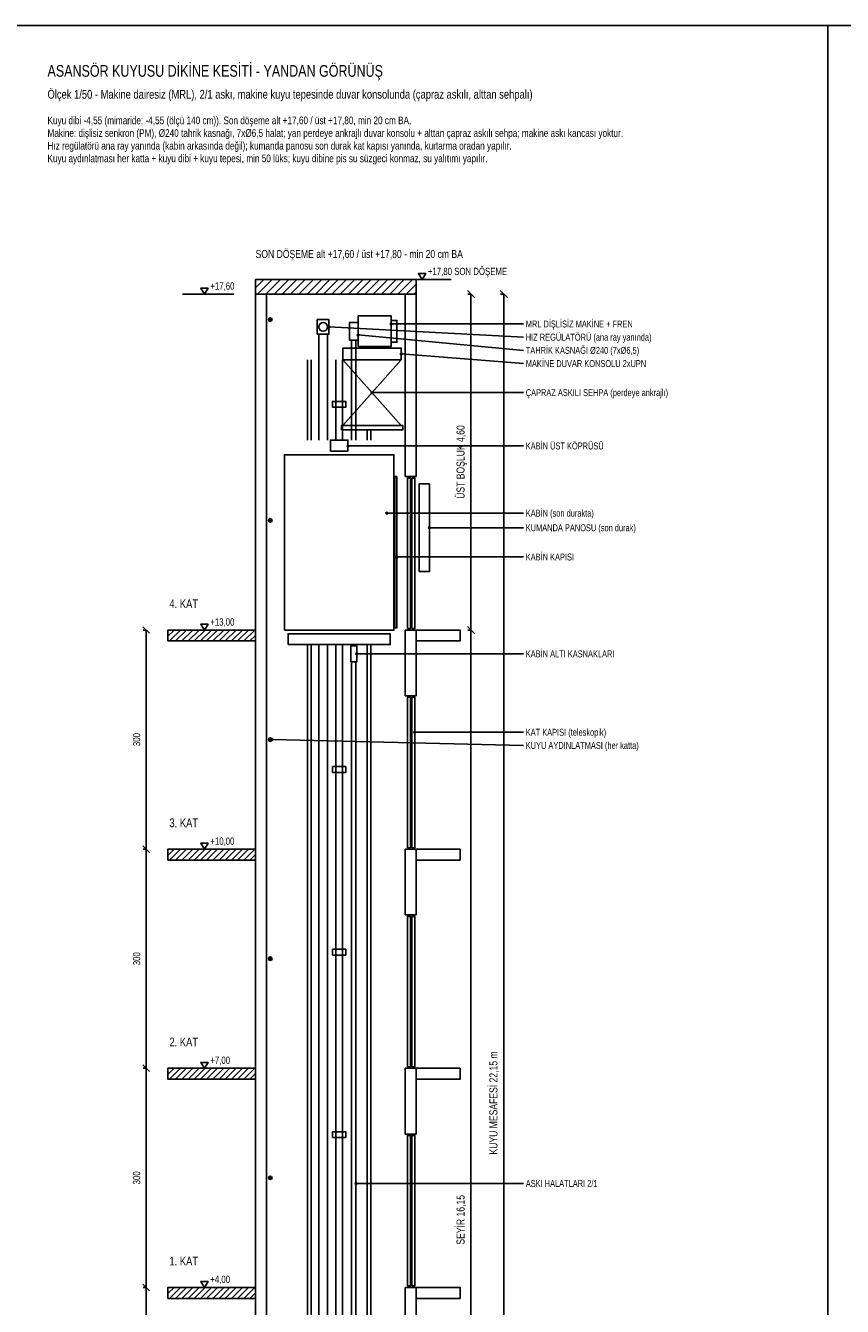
# Model space of a CAD drawing. Header units: centimetres. Extents: x 0 to 12476, y -30 to 2970.
# Tile 14 of 26: x 7968 to 9087, y 1216 to 2970. Entities that reach past the tile are written whole.
import ezdxf
from ezdxf.enums import TextEntityAlignment as Align

# ---------------------------------------------------------------- set-up
doc = ezdxf.new("R2010")
doc.units = ezdxf.units.CM
for name, color, linetype in [('ASN-BASLIK', 5, 'Continuous'), ('ASN-CERCEVE', 7, 'Continuous'), ('ASN-DUVAR', 7, 'Continuous'), ('ASN-ELEKTRIK', 3, 'Continuous'), ('ASN-HALAT', 6, 'Continuous'), ('ASN-KABIN', 5, 'Continuous'), ('ASN-KAPI', 3, 'Continuous'), ('ASN-KOT', 2, 'Continuous'), ('ASN-MOTOR', 6, 'Continuous'), ('ASN-OLCU', 3, 'Continuous'), ('ASN-RAY', 1, 'Continuous'), ('ASN-TARAMA', 8, 'Continuous'), ('ASN-UYARI', 1, 'Continuous'), ('ASN-YAZI', 4, 'Continuous')]:
    doc.layers.add(name, color=color, linetype=linetype)

msp = doc.modelspace()

# ---------------------------------------------------------------- linework, layer by layer
at = {"layer": 'ASN-CERCEVE'}
msp.add_line((9066.8, 0), (9066.8, 2970), dxfattribs=at)
for points in [[(0, 0), (12475.8, 0), (12475.8, 2970), (0, 2970)], [(100, 0), (12450.8, 0), (12450.8, 2970), (100, 2970)]]:
    msp.add_lwpolyline(points, close=True, dxfattribs=at)
at = {"layer": 'ASN-DUVAR'}
for p, q in [((8283.2, 387.5), (8283.2, 2602.5)), ((8298.2, 387.5), (8298.2, 2602.5)), ((8488.2, 2352.5), (8488.2, 2602.5)), ((8503.2, 2352.5), (8503.2, 2602.5)), ((8488.2, 2352.5), (8503.2, 2352.5)), ((8488.2, 2052.5), (8488.2, 2142.5)), ((8488.2, 2142.5), (8503.2, 2142.5)), ((8503.2, 2052.5), (8503.2, 2142.5)), ((8488.2, 2052.5), (8503.2, 2052.5)), ((8488.2, 1752.5), (8488.2, 1842.5)), ((8488.2, 1842.5), (8503.2, 1842.5)), ((8503.2, 1752.5), (8503.2, 1842.5)), ((8488.2, 1752.5), (8503.2, 1752.5)), ((8488.2, 1452.5), (8488.2, 1542.5)), ((8488.2, 1542.5), (8503.2, 1542.5)), ((8503.2, 1452.5), (8503.2, 1542.5)), ((8488.2, 1452.5), (8503.2, 1452.5)), ((8488.2, 1152.5), (8488.2, 1242.5)), ((8488.2, 1242.5), (8503.2, 1242.5)), ((8503.2, 1152.5), (8503.2, 1242.5))]:
    msp.add_line(p, q, dxfattribs=at)
msp.add_lwpolyline([(8283.2, 2602.5), (8503.2, 2602.5), (8503.2, 2622.5), (8283.2, 2622.5)], close=True, dxfattribs=at)
for points in [[(8283.2, 2127.5), (8163.2, 2127.5), (8163.2, 2142.5), (8283.2, 2142.5)], [(8503.2, 2127.5), (8563.2, 2127.5), (8563.2, 2142.5), (8503.2, 2142.5)], [(8283.2, 1827.5), (8163.2, 1827.5), (8163.2, 1842.5), (8283.2, 1842.5)], [(8503.2, 1827.5), (8563.2, 1827.5), (8563.2, 1842.5), (8503.2, 1842.5)], [(8283.2, 1527.5), (8163.2, 1527.5), (8163.2, 1542.5), (8283.2, 1542.5)], [(8503.2, 1527.5), (8563.2, 1527.5), (8563.2, 1542.5), (8503.2, 1542.5)], [(8283.2, 1227.5), (8163.2, 1227.5), (8163.2, 1242.5), (8283.2, 1242.5)], [(8503.2, 1227.5), (8563.2, 1227.5), (8563.2, 1242.5), (8503.2, 1242.5)]]:
    msp.add_lwpolyline(points, dxfattribs=at)
at = {"layer": 'ASN-ELEKTRIK'}
for p, q in [((8301.5, 2565.8), (8304.9, 2569.2)), ((8301.5, 2569.2), (8304.9, 2565.8)), ((8301.5, 2290.8), (8304.9, 2294.2)), ((8301.5, 2294.2), (8304.9, 2290.8)), ((8301.5, 1990.8), (8304.9, 1994.2)), ((8301.5, 1994.2), (8304.9, 1990.8)), ((8301.5, 1690.8), (8304.9, 1694.2)), ((8301.5, 1694.2), (8304.9, 1690.8)), ((8301.5, 1390.8), (8304.9, 1394.2)), ((8301.5, 1394.2), (8304.9, 1390.8))]:
    msp.add_line(p, q, dxfattribs=at)
msp.add_lwpolyline([(8507.2, 2222.5), (8521.2, 2222.5), (8521.2, 2342.5), (8507.2, 2342.5)], close=True, dxfattribs=at)
for centre in [(8303.2, 2567.5), (8303.2, 2292.5), (8303.2, 1992.5), (8303.2, 1692.5), (8303.2, 1392.5)]:
    msp.add_circle(centre, 2.5, dxfattribs=at)
at = {"layer": 'ASN-HALAT'}
for p, q in [((8369.7, 2402.5), (8369.7, 2547.5)), ((8381.7, 2402.5), (8381.7, 2547.5)), ((8414.7, 2402.5), (8414.7, 2539.5)), ((8420.7, 2402.5), (8420.7, 2539.5)), ((8369.7, 712.5), (8369.7, 2122.5)), ((8381.7, 712.5), (8381.7, 2122.5)), ((8414.7, 738.1), (8414.7, 2098.9)), ((8420.7, 738.1), (8420.7, 2098.9))]:
    msp.add_line(p, q, dxfattribs=at)
at = {"layer": 'ASN-KABIN'}
for points in [[(8385.7, 2387.5), (8409.7, 2387.5), (8409.7, 2402.5), (8385.7, 2402.5)], [(8322.7, 2142.5), (8472.7, 2142.5), (8472.7, 2382.5), (8322.7, 2382.5)], [(8327.7, 2122.5), (8467.7, 2122.5), (8467.7, 2137.5), (8327.7, 2137.5)]]:
    msp.add_lwpolyline(points, close=True, dxfattribs=at)
at = {"layer": 'ASN-KAPI'}
for points in [[(8473.7, 2145.5), (8476.7, 2145.5), (8476.7, 2352.5), (8473.7, 2352.5)], [(8491.2, 2144.5), (8495.2, 2144.5), (8495.2, 2350.5), (8491.2, 2350.5)], [(8497.2, 2144.5), (8501.2, 2144.5), (8501.2, 2350.5), (8497.2, 2350.5)], [(8491.2, 1844.5), (8495.2, 1844.5), (8495.2, 2050.5), (8491.2, 2050.5)], [(8497.2, 1844.5), (8501.2, 1844.5), (8501.2, 2050.5), (8497.2, 2050.5)], [(8491.2, 1544.5), (8495.2, 1544.5), (8495.2, 1750.5), (8491.2, 1750.5)], [(8497.2, 1544.5), (8501.2, 1544.5), (8501.2, 1750.5), (8497.2, 1750.5)], [(8491.2, 1244.5), (8495.2, 1244.5), (8495.2, 1450.5), (8491.2, 1450.5)], [(8497.2, 1244.5), (8501.2, 1244.5), (8501.2, 1450.5), (8497.2, 1450.5)]]:
    msp.add_lwpolyline(points, close=True, dxfattribs=at)
at = {"layer": 'ASN-KOT'}
for p, q in [((8481.2, 2622.5), (8551.2, 2622.5)), ((8183.2, 2602.5), (8253.2, 2602.5)), ((8183.2, 2142.5), (8253.2, 2142.5)), ((8183.2, 1842.5), (8253.2, 1842.5)), ((8183.2, 1542.5), (8253.2, 1542.5)), ((8183.2, 1242.5), (8253.2, 1242.5))]:
    msp.add_line(p, q, dxfattribs=at)
for points in [[(8511.2, 2622.5), (8506.2, 2630.5), (8516.2, 2630.5)], [(8213.2, 2602.5), (8208.2, 2610.5), (8218.2, 2610.5)], [(8213.2, 2142.5), (8208.2, 2150.5), (8218.2, 2150.5)], [(8213.2, 1842.5), (8208.2, 1850.5), (8218.2, 1850.5)], [(8213.2, 1542.5), (8208.2, 1550.5), (8218.2, 1550.5)], [(8213.2, 1242.5), (8208.2, 1250.5), (8218.2, 1250.5)]]:
    msp.add_lwpolyline(points, close=True, dxfattribs=at)
at = {"layer": 'ASN-MOTOR'}
for p, q in [((8428.7, 2528.5), (8428.7, 2530.5)), ((8463.7, 2528.5), (8463.7, 2530.5)), ((8402.7, 2512.5), (8482.7, 2422.5)), ((8482.7, 2512.5), (8402.7, 2422.5))]:
    msp.add_line(p, q, dxfattribs=at)
for points in [[(8367.7, 2547.5), (8383.7, 2547.5), (8383.7, 2567.5), (8367.7, 2567.5)], [(8411.7, 2539.5), (8423.7, 2539.5), (8423.7, 2563.5), (8411.7, 2563.5)], [(8423.7, 2530.5), (8468.7, 2530.5), (8468.7, 2572.5), (8423.7, 2572.5)], [(8468.7, 2536.5), (8476.7, 2536.5), (8476.7, 2566.5), (8468.7, 2566.5)], [(8402.7, 2512.5), (8482.7, 2512.5), (8482.7, 2528.5), (8402.7, 2528.5)], [(8400.7, 2416.5), (8484.7, 2416.5), (8484.7, 2422.5), (8400.7, 2422.5)], [(8413.7, 2098.9), (8421.7, 2098.9), (8421.7, 2120.9), (8413.7, 2120.9)]]:
    msp.add_lwpolyline(points, close=True, dxfattribs=at)
msp.add_circle((8375.7, 2557.5), 6, dxfattribs=at)
at = {"layer": 'ASN-OLCU'}
for p, q in [((8583.2, 2597.6), (8573.3, 2607.4)), ((8578.2, 2602.5), (8573.8, 2602.5)), ((8578.2, 2142.5), (8578.2, 2602.5)), ((8628.2, 2597.6), (8618.3, 2607.4)), ((8623.2, 2602.5), (8618.8, 2602.5)), ((8623.2, 387.5), (8623.2, 2602.5)), ((8137.7, 2138), (8128.7, 2147)), ((8133.2, 2142.5), (8129.2, 2142.5)), ((8133.2, 1842.5), (8133.2, 2142.5)), ((8583.2, 2137.6), (8573.3, 2147.4)), ((8583.2, 2137.6), (8573.3, 2147.4)), ((8578.2, 2142.5), (8573.8, 2142.5)), ((8578.2, 2142.5), (8573.8, 2142.5)), ((8578.2, 527.5), (8578.2, 2142.5)), ((8137.7, 1838), (8128.7, 1847)), ((8137.7, 1838), (8128.7, 1847)), ((8133.2, 1842.5), (8129.2, 1842.5)), ((8133.2, 1842.5), (8129.2, 1842.5)), ((8133.2, 1542.5), (8133.2, 1842.5)), ((8137.7, 1538), (8128.7, 1547)), ((8137.7, 1538), (8128.7, 1547)), ((8133.2, 1542.5), (8129.2, 1542.5)), ((8133.2, 1542.5), (8129.2, 1542.5)), ((8133.2, 1242.5), (8133.2, 1542.5)), ((8137.7, 1238), (8128.7, 1247)), ((8137.7, 1238), (8128.7, 1247)), ((8133.2, 1242.5), (8129.2, 1242.5)), ((8133.2, 1242.5), (8129.2, 1242.5)), ((8133.2, 942.5), (8133.2, 1242.5))]:
    msp.add_line(p, q, dxfattribs=at)
at = {"layer": 'ASN-RAY'}
for p, q in [((8354.2, 2402.5), (8354.2, 2512.5)), ((8359.2, 2402.5), (8359.2, 2512.5)), ((8393.3, 2402.5), (8393.3, 2512.5)), ((8402.2, 2402.5), (8402.2, 2512.5)), ((8436.2, 2402.5), (8436.2, 2417.5)), ((8441.2, 2402.5), (8441.2, 2417.5)), ((8354.2, 387.5), (8354.2, 2122.5)), ((8359.2, 387.5), (8359.2, 2122.5)), ((8393.3, 712.5), (8393.3, 2122.5)), ((8402.2, 712.5), (8402.2, 2122.5)), ((8436.2, 387.5), (8436.2, 2122.5)), ((8441.2, 387.5), (8441.2, 2122.5))]:
    msp.add_line(p, q, dxfattribs=at)
for points in [[(8388.7, 2447.5), (8406.7, 2447.5), (8406.7, 2455.5), (8388.7, 2455.5)], [(8388.7, 1947.5), (8406.7, 1947.5), (8406.7, 1955.5), (8388.7, 1955.5)], [(8388.7, 1697.5), (8406.7, 1697.5), (8406.7, 1705.5), (8388.7, 1705.5)], [(8388.7, 1447.5), (8406.7, 1447.5), (8406.7, 1455.5), (8388.7, 1455.5)]]:
    msp.add_lwpolyline(points, close=True, dxfattribs=at)
at = {"layer": 'ASN-TARAMA'}
for p, q in [((8283.2, 2611.2), (8294.5, 2622.5)), ((8285.9, 2602.5), (8305.9, 2622.5)), ((8297.2, 2602.5), (8317.2, 2622.5)), ((8308.5, 2602.5), (8328.5, 2622.5)), ((8319.8, 2602.5), (8339.8, 2622.5)), ((8331.1, 2602.5), (8351.1, 2622.5)), ((8342.4, 2602.5), (8362.4, 2622.5)), ((8353.7, 2602.5), (8373.7, 2622.5)), ((8365.1, 2602.5), (8385.1, 2622.5)), ((8376.4, 2602.5), (8396.4, 2622.5)), ((8387.7, 2602.5), (8407.7, 2622.5)), ((8399, 2602.5), (8419, 2622.5)), ((8410.3, 2602.5), (8430.3, 2622.5)), ((8421.6, 2602.5), (8441.6, 2622.5)), ((8432.9, 2602.5), (8452.9, 2622.5)), ((8444.2, 2602.5), (8464.2, 2622.5)), ((8455.6, 2602.5), (8475.6, 2622.5)), ((8466.9, 2602.5), (8486.9, 2622.5)), ((8478.2, 2602.5), (8498.2, 2622.5)), ((8489.5, 2602.5), (8503.2, 2616.2)), ((8500.8, 2602.5), (8503.2, 2604.9)), ((8163.2, 2134), (8171.7, 2142.5)), ((8165.2, 2127.5), (8180.2, 2142.5)), ((8173.7, 2127.5), (8188.7, 2142.5)), ((8182.2, 2127.5), (8197.2, 2142.5)), ((8190.7, 2127.5), (8205.7, 2142.5)), ((8199.1, 2127.5), (8214.1, 2142.5)), ((8207.6, 2127.5), (8222.6, 2142.5)), ((8216.1, 2127.5), (8231.1, 2142.5)), ((8224.6, 2127.5), (8239.6, 2142.5)), ((8233.1, 2127.5), (8248.1, 2142.5)), ((8241.6, 2127.5), (8256.6, 2142.5)), ((8250.1, 2127.5), (8265.1, 2142.5)), ((8258.5, 2127.5), (8273.5, 2142.5)), ((8267, 2127.5), (8282, 2142.5)), ((8275.5, 2127.5), (8283.2, 2135.2)), ((8163.2, 1834), (8171.7, 1842.5)), ((8165.2, 1827.5), (8180.2, 1842.5)), ((8173.7, 1827.5), (8188.7, 1842.5)), ((8182.2, 1827.5), (8197.2, 1842.5)), ((8190.7, 1827.5), (8205.7, 1842.5)), ((8199.1, 1827.5), (8214.1, 1842.5)), ((8207.6, 1827.5), (8222.6, 1842.5)), ((8216.1, 1827.5), (8231.1, 1842.5)), ((8224.6, 1827.5), (8239.6, 1842.5)), ((8233.1, 1827.5), (8248.1, 1842.5)), ((8241.6, 1827.5), (8256.6, 1842.5)), ((8250.1, 1827.5), (8265.1, 1842.5)), ((8258.5, 1827.5), (8273.5, 1842.5)), ((8267, 1827.5), (8282, 1842.5)), ((8275.5, 1827.5), (8283.2, 1835.2)), ((8163.2, 1534), (8171.7, 1542.5)), ((8165.2, 1527.5), (8180.2, 1542.5)), ((8173.7, 1527.5), (8188.7, 1542.5)), ((8182.2, 1527.5), (8197.2, 1542.5)), ((8190.7, 1527.5), (8205.7, 1542.5)), ((8199.1, 1527.5), (8214.1, 1542.5)), ((8207.6, 1527.5), (8222.6, 1542.5)), ((8216.1, 1527.5), (8231.1, 1542.5)), ((8224.6, 1527.5), (8239.6, 1542.5)), ((8233.1, 1527.5), (8248.1, 1542.5)), ((8241.6, 1527.5), (8256.6, 1542.5)), ((8250.1, 1527.5), (8265.1, 1542.5)), ((8258.5, 1527.5), (8273.5, 1542.5)), ((8267, 1527.5), (8282, 1542.5)), ((8275.5, 1527.5), (8283.2, 1535.2)), ((8163.2, 1234), (8171.7, 1242.5)), ((8165.2, 1227.5), (8180.2, 1242.5)), ((8173.7, 1227.5), (8188.7, 1242.5)), ((8182.2, 1227.5), (8197.2, 1242.5)), ((8190.7, 1227.5), (8205.7, 1242.5)), ((8199.1, 1227.5), (8214.1, 1242.5)), ((8207.6, 1227.5), (8222.6, 1242.5)), ((8216.1, 1227.5), (8231.1, 1242.5)), ((8224.6, 1227.5), (8239.6, 1242.5)), ((8233.1, 1227.5), (8248.1, 1242.5)), ((8241.6, 1227.5), (8256.6, 1242.5)), ((8250.1, 1227.5), (8265.1, 1242.5)), ((8258.5, 1227.5), (8273.5, 1242.5)), ((8267, 1227.5), (8282, 1242.5)), ((8275.5, 1227.5), (8283.2, 1235.2))]:
    msp.add_line(p, q, dxfattribs=at)
at = {"layer": 'ASN-YAZI'}
for p, q in [((8468.7, 2561.5), (8650.2, 2561.5)), ((8383.7, 2557.5), (8650.2, 2543.4)), ((8423.7, 2546.5), (8650.2, 2525.4)), ((8482.7, 2520.5), (8650.2, 2507.3)), ((8442.7, 2467.5), (8650.2, 2467.5)), ((8409.7, 2394.5), (8650.2, 2394.5)), ((8462.7, 2302.5), (8650.2, 2302.5)), ((8521.2, 2282.5), (8650.2, 2282.5)), ((8476.7, 2242.5), (8650.2, 2242.5)), ((8421.7, 2109.9), (8650.2, 2109.9)), ((8501.2, 2002.5), (8650.2, 2002.5)), ((8305.7, 1992.5), (8650.2, 1984.5)), ((8420.7, 1384.8), (8650.2, 1384.8))]:
    msp.add_line(p, q, dxfattribs=at)
for centre in [(8468.7, 2561.5), (8383.7, 2557.5), (8423.7, 2546.5), (8482.7, 2520.5), (8442.7, 2467.5), (8409.7, 2394.5), (8462.7, 2302.5), (8521.2, 2282.5), (8476.7, 2242.5), (8421.7, 2109.9), (8501.2, 2002.5), (8305.7, 1992.5), (8420.7, 1384.8)]:
    msp.add_circle(centre, 1.2, dxfattribs=at)

# ---------------------------------------------------------------- texts
at = {"layer": 'ASN-BASLIK', "width": 0.8}
for s, height, p in [('ASANSÖR KUYUSU DİKİNE KESİTİ - YANDAN GÖRÜNÜŞ', 16, (7998.2, 2900)), ('Ölçek 1/50 - Makine dairesiz (MRL), 2/1 askı, makine kuyu tepesinde duvar konsolunda (çapraz askılı, alttan sehpalı)', 12, (7998.2, 2870)), ('4. KAT', 12, (8165.2, 2172.5)), ('3. KAT', 12, (8165.2, 1872.5)), ('2. KAT', 12, (8165.2, 1572.5)), ('1. KAT', 12, (8165.2, 1272.5))]:
    msp.add_text(s, height=height, dxfattribs=at).set_placement(p)
at = {"layer": 'ASN-KOT', "width": 0.8}
for s, p in [('+17,80 SON DÖŞEME', (8519.2, 2625.5)), ('+17,60', (8221.2, 2605.5)), ('+13,00', (8221.2, 2145.5)), ('+10,00', (8221.2, 1845.5)), ('+7,00', (8221.2, 1545.5)), ('+4,00', (8221.2, 1245.5))]:
    msp.add_text(s, height=10, dxfattribs=at).set_placement(p, align=Align.BOTTOM_LEFT)
at = {"layer": 'ASN-OLCU', "width": 0.8}
for s, height, p in [('ÜST BOŞLUK 4,60', 11, (8572.7, 2372.5)), ('300', 10, (8128.2, 1992.5)), ('300', 10, (8128.2, 1692.5)), ('KUYU MESAFESİ 22,15 m', 11, (8617.7, 1495)), ('300', 10, (8128.2, 1392.5)), ('SEYİR 16,15', 11, (8572.7, 1335))]:
    msp.add_text(s, height=height, rotation=90, dxfattribs=at).set_placement(p, align=Align.BOTTOM_CENTER)
at = {"layer": 'ASN-UYARI', "width": 0.8}
msp.add_text('SON DÖŞEME alt +17,60 / üst +17,80 - min 20 cm BA', height=11, dxfattribs=at).set_placement((8283.2, 2648.5), align=Align.BOTTOM_LEFT)
at = {"layer": 'ASN-YAZI', "width": 0.8}
for s, p in [('Kuyu dibi -4,55 (mimaride: -4,55 (ölçü 140 cm)). Son döşeme alt +17,60 / üst +17,80, min 20 cm BA.', (7998.2, 2835)), ('Makine: dişlisiz senkron (PM), %%c240 tahrik kasnağı, 7x%%c6,5 halat; yan perdeye ankrajlı duvar konsolu + alttan çapraz askılı sehpa; makine askı kancası yoktur.', (7998.2, 2817.7)), ('Hız regülatörü ana ray yanında (kabin arkasında değil); kumanda panosu son durak kat kapısı yanında, kurtarma oradan yapılır.', (7998.2, 2800.3)), ('Kuyu aydınlatması her katta + kuyu dibi + kuyu tepesi, min 50 lüks; kuyu dibine pis su süzgeci konmaz, su yalıtımı yapılır.', (7998.2, 2783))]:
    msp.add_text(s, height=10.5, dxfattribs=at).set_placement(p)
for s, p in [('MRL DİŞLİSİZ MAKİNE + FREN', (8653.2, 2561.5)), ('HIZ REGÜLATÖRÜ (ana ray yanında)', (8653.2, 2543.4)), ('TAHRİK KASNAĞI %%c240 (7x%%c6,5)', (8653.2, 2525.4)), ('MAKİNE DUVAR KONSOLU 2xUPN', (8653.2, 2507.3)), ('ÇAPRAZ ASKILI SEHPA (perdeye ankrajlı)', (8653.2, 2467.5)), ('KABİN ÜST KÖPRÜSÜ', (8653.2, 2394.5)), ('KABİN (son durakta)', (8653.2, 2302.5)), ('KUMANDA PANOSU (son durak)', (8653.2, 2282.5)), ('KABİN KAPISI', (8653.2, 2242.5)), ('KABİN ALTI KASNAKLARI', (8653.2, 2109.9)), ('KAT KAPISI (teleskopik)', (8653.2, 2002.5)), ('KUYU AYDINLATMASI (her katta)', (8653.2, 1984.5)), ('ASKI HALATLARI 2/1', (8653.2, 1384.8))]:
    msp.add_text(s, height=9.5, dxfattribs=at).set_placement(p, align=Align.MIDDLE_LEFT)

doc.saveas('drawing.dxf')
